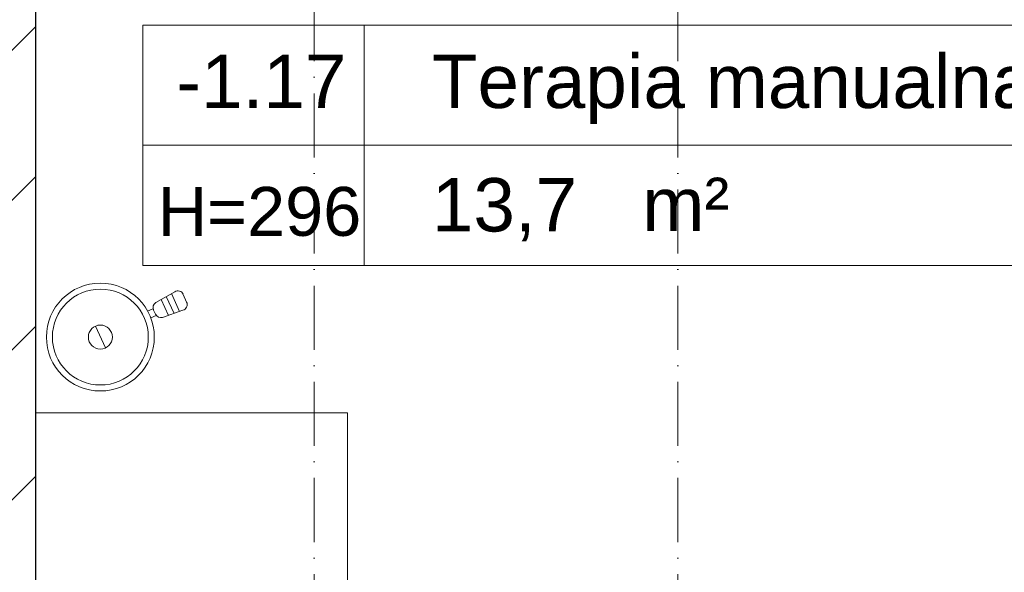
# Model space of a CAD drawing. Header units: millimetres. Extents: x 26866 to 1024070, y -428191 to 408885.
# Tile 241 of 248: x 202540 to 204752, y 399491 to 400734. Entities that reach past the tile are written whole.
import ezdxf

# ---------------------------------------------------------------- set-up
doc = ezdxf.new("R2010")
doc.units = ezdxf.units.MM
doc.header["$LTSCALE"] = 2
doc.linetypes.add('ACAD_ISO10W100', pattern=[18, 12, -3, 0, -3])
for name, color, linetype, lineweight in [('0_OPIS', 7, 'Continuous', 13), ('3DPLAN_A_TABELKA POMIESZCZEŃ', 7, 'Continuous', 0), ('A_TXT', 7, 'Continuous', 0)]:
    doc.layers.add(name, color=color, linetype=linetype, lineweight=lineweight)
for name, color, linetype in [('3DPLAN_A_KRESKOWANIE 1', 253, 'Continuous'), ('3DPLAN_A_OPIS', 8, 'Continuous'), ('3DPLAN_A_POMIESZCZENIE NUMER', 100, 'Continuous'), ('3DPLAN_K_NOŚNA', 7, 'Continuous'), ('A_POMIESZCZENIE OPIS', 100, 'Continuous')]:
    doc.layers.add(name, color=color, linetype=linetype)
doc.layers.add('FURNITURE ZD 1 500', color=7, linetype='Continuous', lineweight=13, true_color=0x9fa8a5)
doc.styles.add('ARIAL', font='arial.ttf')
pattern_1 = [(45, (23044.838, -26883.88), (-16.83798, 16.83798), [])]

# ---------------------------------------------------------------- blocks, each defined once
blk = doc.blocks.new('tabelka dla tp')
at = {"layer": '3DPLAN_A_TABELKA POMIESZCZEŃ'}
for p, q in [((49.7, 54), (49.7, 0)), ((0, 27), (243.13, 27))]:
    blk.add_line(p, q, dxfattribs=at)
blk.add_lwpolyline([(0, 54), (243.13, 54), (243.13, 0), (0, 0)], close=True, dxfattribs=at)
at = {"layer": '3DPLAN_A_POMIESZCZENIE NUMER', "color": 7, "style": 'ARIAL'}
blk.add_attdef('NUMER', (2.23, 35.39), '', height=12, dxfattribs=at)
at = {"layer": 'A_POMIESZCZENIE OPIS', "insert": (112.2, 19.75), "char_height": 12, "width": 36.4122, "attachment_point": 1, "style": 'ARIAL'}
blk.add_mtext('{\\C7;m²}', dxfattribs=at)
at = {"layer": 'A_POMIESZCZENIE OPIS', "color": 7, "style": 'ARIAL'}
for tag, p in [('NAZWA', (51.73, 35.39)), ('POWIERZCHNIA', (51.06, 7.24))]:
    blk.add_attdef(tag, p, '', height=12, dxfattribs=at)
blk = doc.blocks.new('31380106')
blk.add_line((-0.02, 0), (0.02, 0))
for radius in [0.09, 0.08, 0.02]:
    blk.add_circle((0, 0), radius)
blk = doc.blocks.new('kondygnacja -1')
at = {"layer": '3DPLAN_A_KRESKOWANIE 1'}
h = blk.add_hatch(dxfattribs=at)
h.set_pattern_fill('ANSI31', color=256, scale=7.5, style=0)
h.set_pattern_definition(pattern_1)
h.paths.add_polyline_path([(31677.49, -24430.84), (30214.87, -24430.84), (30214.87, -24470.84), (30429.61, -24470.84), (30429.61, -24477.84), (30447.61, -24477.84), (30447.61, -24818.84), (30476.61, -24818.84), (30476.61, -24470.84), (31012.61, -24470.84), (31012.61, -24478.84), (31079.61, -24478.84), (31079.61, -24470.84), (31638.61, -24470.84), (31638.61, -25036.84), (31079.61, -25036.84), (31079.61, -25028.84), (31012.61, -25028.84), (31012.61, -25036.84), (30611.38, -25036.84), (30611.38, -25072.84), (31023.61, -25072.84), (31034.61, -25082.84), (31034.61, -25330.84), (31023.61, -25340.84), (30831.4, -25340.84, -0.038531), (30832.58, -25356.18), (30832.58, -25371.84), (31079.61, -25371.84), (31079.61, -25072.84), (31638.61, -25072.84), (31638.61, -25943.84), (30832.58, -25943.84), (30832.58, -26009.84), (31677.49, -26009.84)])
h.paths.add_polyline_path([(30682.61, -26009.84), (30832.58, -26009.84), (30832.58, -25943.84), (30760.61, -25943.84), (30760.61, -25454.67), (30735.61, -25464.58), (30735.61, -25943.84), (30682.61, -25943.84)])
h.paths.add_polyline_path([(30679.61, -25371.84), (30735.61, -25371.84), (30735.61, -25464.58), (30760.61, -25454.67), (30760.61, -25371.84), (30832.58, -25371.84), (30832.58, -25356.18, 0.038531), (30831.4, -25340.84), (30679.61, -25340.84)])
h.paths.add_polyline_path([(30355.83, -25371.84), (30425.61, -25371.84), (30425.61, -25379.84), (30463.61, -25379.84), (30463.61, -25424.74), (30471.61, -25424.74), (30471.61, -25395.84), (30533.61, -25395.84), (30533.61, -25371.84), (30576.61, -25371.84), (30576.61, -25341.84), (30472.61, -25341.84), (30472.61, -25326.84), (30427.61, -25326.84), (30427.61, -25341.84), (30355.83, -25341.84)])
h.paths.add_polyline_path([(30456.61, -25936.84), (30425.61, -25936.84), (30425.61, -25945.84), (30380.61, -25945.84), (30380.61, -26009.84), (30512.61, -26009.84), (30512.61, -25943.84), (30466.61, -25943.84), (30466.61, -25712.84), (30456.61, -25712.84)])
h.paths.add_polyline_path([(28888.61, -25941.84), (28888.61, -26009.84), (29013.61, -26009.84), (29013.61, -25941.84)])
h.paths.add_polyline_path([(28591.17, -26009.84), (28591.17, -25944.84), (28547.61, -25944.84), (28547.61, -26009.84)])
h.paths.add_polyline_path([(28624.61, -25870.53), (28654.8, -25870.53), (28654.8, -25924.53), (28624.61, -25924.53), (28624.61, -25944.84), (28591.17, -25944.84), (28591.17, -26009.84), (28713.61, -26009.84), (28713.61, -25941.84), (28672.61, -25941.84), (28672.61, -25932.84), (28657.61, -25932.84), (28657.61, -25716.84), (28624.61, -25716.84)])
h.paths.add_polyline_path([(28372.61, -25944.84), (28328.61, -25944.84), (28328.61, -25907.84), (28282.61, -25907.84), (28282.61, -25944.84), (28248.61, -25944.84), (28248.61, -26009.84), (28372.61, -26009.84)])
h.paths.add_polyline_path([(28092.61, -25563.84), (28054.61, -25563.84), (28054.61, -25383.84), (28067.6, -25383.84), (28067.61, -25375.84), (28340.61, -25375.84), (28340.61, -25341.84), (28070.61, -25341.84), (28070.61, -25332.84), (28030.61, -25332.84), (28030.61, -25395.6), (28048.71, -25395.6), (28048.71, -25449.6), (28030.61, -25449.6), (28030.61, -26009.84), (28073.61, -26009.84), (28073.61, -25944.84), (28054.61, -25944.84), (28054.61, -25668.84), (28092.61, -25668.84)])
h.paths.add_polyline_path([(27949.61, -25495.75), (27949.61, -25507.75), (27983.29, -25507.75), (27983.29, -25521.75), (27949.61, -25521.75), (27949.61, -25531.84), (27999.61, -25531.84), (27999.61, -25934.84), (27982.61, -25934.84), (27982.61, -25942.84), (27947.61, -25942.84), (27947.61, -26009.84), (28026.62, -26009.84), (28026.62, -25449.6), (27999.61, -25449.6), (27999.61, -25463.84), (27949.61, -25463.84), (27949.61, -25481.75), (27983.29, -25481.75), (27983.29, -25495.75)])
h.paths.add_polyline_path([(27982.61, -25361.84), (27952.61, -25361.84), (27952.61, -25332.84), (28026.62, -25332.84), (28026.62, -25395.6), (27999.61, -25395.6), (27999.61, -25377.84), (27982.61, -25377.84)])
h.paths.add_polyline_path([(26818.61, -25892.84), (26781.49, -25892.84), (26781.49, -26009.84), (26894.54, -26009.84), (26894.54, -25942.84), (26830.61, -25942.84), (26830.61, -25930.84), (26818.61, -25930.84)])
h.paths.add_polyline_path([(26894.54, -26009.84), (27115.94, -26009.84), (27115.94, -25942.84), (26894.54, -25942.84)])
h.paths.add_polyline_path([(27115.94, -25942.84), (27115.94, -26009.84), (27466.61, -26009.84), (27466.61, -25942.84), (27427.61, -25942.84), (27427.61, -25933.84), (27384.61, -25933.84), (27384.61, -25942.84)])
h.paths.add_polyline_path([(27641.61, -25942.84), (27641.61, -26009.84), (27802.61, -26009.84), (27802.61, -25942.84)])
h.paths.add_polyline_path([(30621.1, -25040.47), (30688.37, -25040.47), (30688.37, -25072.87), (30621.1, -25072.87)], flags=24)
h = blk.add_hatch(dxfattribs=at)
h.set_pattern_fill('ANSI31', color=256, scale=7.5, style=0)
h.set_pattern_definition(pattern_1)
h.paths.add_polyline_path([(29010.61, -24430.84), (28888.61, -24430.84), (28888.61, -24472.84), (29010.61, -24472.84)])
h.paths.add_polyline_path([(29275.57, -25037.84), (29257.61, -25037.84), (29257.61, -24471.84), (29273.61, -24471.84), (29273.61, -24468.84), (29303.61, -24468.84), (29303.61, -24430.84), (29185.61, -24430.84), (29185.61, -24471.84), (29228.61, -24471.84), (29228.61, -25049.84), (29175.02, -25049.84), (29175.02, -25053.06, 0.060091), (29177.89, -25076.84), (29272.38, -25076.84)])
h.paths.add_polyline_path([(29273.61, -25072.84), (29380.61, -25072.84), (29380.61, -25037.84), (29275.57, -25037.84), (29272.38, -25076.84), (29273.61, -25076.84)])
h.paths.add_polyline_path([(29498.61, -25037.84), (29480.61, -25037.84), (29480.61, -25072.84), (29708.61, -25072.84), (29708.61, -25039.85), (29536.61, -25039.85), (29536.61, -24939.85), (29498.61, -24939.85)])
h.paths.add_polyline_path([(29566.61, -24430.84), (29473.61, -24430.84), (29473.61, -24468.84), (29498.61, -24468.84), (29498.61, -24727.87), (29524.78, -24727.87), (29524.78, -24781.87), (29498.61, -24781.87), (29498.61, -24826.85), (29536.61, -24826.85), (29536.61, -24470.85), (29566.61, -24470.85)])
h.paths.add_polyline_path([(29736.61, -24430.84), (29736.61, -24470.85), (29828.61, -24470.85), (29828.61, -24472.85), (29873.61, -24472.85), (29873.61, -24470.85), (30016.87, -24470.85), (30016.87, -24430.84)])
h.paths.add_polyline_path([(30016.87, -24470.85), (30112.84, -24470.85), (30112.84, -24430.84), (30016.87, -24430.84)])
h.paths.add_polyline_path([(29864.61, -25141.84), (29835.61, -25141.84), (29835.61, -25153.06), (29864.61, -25153.06)])
h.paths.add_polyline_path([(29864.61, -25087.84), (29880.61, -25069.84), (30213.45, -25069.84, 0.042168), (30214.87, -25053.06), (30214.87, -25041.84), (30178.61, -25041.84), (30178.61, -24470.84), (30214.87, -24470.84), (30214.87, -24430.84), (30112.84, -24430.84), (30112.84, -24470.85), (30115.61, -24470.85), (30115.61, -24477.85), (30159.61, -24477.85), (30159.61, -25039.85), (29899.61, -25039.85), (29899.61, -25026.85), (29826.61, -25026.85), (29826.61, -25039.85), (29803.61, -25039.85), (29803.61, -25072.84), (29819.61, -25072.84), (29835.61, -25088.84), (29835.61, -25153.06), (29864.61, -25153.06)])
h.paths.add_polyline_path([(29463.61, -25369.84), (29509.61, -25369.84), (29509.61, -25408.84), (29538.61, -25408.84), (29538.61, -25366.84), (29765.61, -25366.84), (29765.61, -25448.84), (29937.61, -25448.84), (29937.61, -25366.84), (30091.06, -25366.84), (30091.06, -25356.18, -0.035999), (30092.09, -25341.84), (29880.61, -25341.84), (29864.61, -25325.84), (29864.61, -25261.84), (29835.61, -25261.84), (29835.61, -25325.84), (29819.61, -25341.84), (29463.61, -25341.84)])
h.paths.add_polyline_path([(30252.83, -25342.15), (30252.83, -25341.84), (30092.09, -25341.84, 0.035999), (30091.06, -25356.18), (30091.06, -25366.84), (30152.61, -25366.84), (30152.61, -25937.84), (30091.06, -25937.84), (30091.06, -26009.84), (30210.61, -26009.84), (30210.61, -25945.84), (30180.61, -25945.84), (30180.61, -25371.84), (30252.83, -25371.84), (30252.83, -25350.58), (30252.33, -25350.58), (30252.33, -25342.15)])
h.paths.add_polyline_path([(30081.99, -25665.13), (30231.69, -25665.13), (30231.69, -25700.22), (30081.99, -25700.22)], flags=9)
h.paths.add_polyline_path([(29875.61, -25931.84), (29829.61, -25931.84), (29829.61, -25937.84), (29781.61, -25937.84), (29781.61, -26009.84), (29917.61, -26009.84), (29917.61, -25937.84), (29875.61, -25937.84)])
h.paths.add_polyline_path([(29611.61, -26009.84), (29611.61, -25937.84), (29538.61, -25937.84), (29538.61, -25683.8), (29507.61, -25683.8), (29507.61, -25943.84), (29482.61, -25943.84), (29482.61, -26009.84)])
h.paths.add_polyline_path([(29282.81, -25653.75), (29568.72, -25653.75), (29568.72, -25738.67), (29282.81, -25738.67)], flags=9)
h.paths.add_polyline_path([(29479.61, -25623.84), (29507.61, -25623.84), (29507.61, -25683.8), (29538.61, -25683.8), (29538.61, -25498.84), (29509.61, -25498.84), (29509.61, -25608.84), (29479.61, -25608.84)])
h.paths.add_polyline_path([(29389.61, -25608.84), (29262.17, -25608.84), (29262.17, -25623.84), (29389.61, -25623.84)])
h.paths.add_polyline_path([(29312.61, -25943.84), (29275.61, -25943.84), (29275.61, -25936.84), (29262.17, -25936.84), (29262.17, -26009.84), (29312.61, -26009.84)])
h.paths.add_polyline_path([(29188.61, -26009.84), (29262.17, -26009.84), (29262.17, -25936.84), (29256.61, -25936.84), (29256.61, -25683.8), (29227.61, -25683.8), (29227.61, -25941.84), (29188.61, -25941.84)])
h.paths.add_polyline_path([(29227.61, -25683.8), (29256.61, -25683.8), (29256.61, -25623.84), (29262.17, -25623.84), (29262.17, -25608.84), (29259.61, -25608.84), (29259.61, -25369.84), (29262.17, -25369.84), (29262.17, -25356.18, 0.056395), (29259.64, -25333.84), (29224.61, -25333.84), (29224.61, -25341.84), (29157.61, -25341.84), (29157.61, -25371.84), (29227.61, -25371.84)])
h.paths.add_polyline_path([(29373.61, -25341.84), (29270.61, -25341.84), (29270.61, -25333.84), (29259.64, -25333.84, -0.056395), (29262.17, -25356.18), (29262.17, -25369.84), (29373.61, -25369.84)])
h.paths.add_polyline_path([(30170.11, -24767), (30186.53, -24767), (30186.53, -24787), (30170.11, -24787)], flags=24)
h.paths.add_polyline_path([(29566.12, -25338.58), (29633.39, -25338.58), (29633.39, -25370.98), (29566.12, -25370.98)], flags=24)
h.paths.add_polyline_path([(29957.21, -25338.58), (30024.48, -25338.58), (30024.48, -25370.98), (29957.21, -25370.98)], flags=24)
h.paths.add_polyline_path([(30179.86, -25902.33), (30243.82, -25902.33), (30243.82, -25910.46), (30179.86, -25910.46)], flags=24)
at = {"layer": '3DPLAN_K_NOŚNA'}
blk.add_line((29257.61, -25032.84), (29257.61, -24471.84), dxfattribs=at)
at = {"layer": 'A_TXT', "linetype": 'ACAD_ISO10W100', "ltscale": 0.6}
for p, q in [((29320.12, -24138.12), (29320.12, -25214.73)), ((29401.86, -24138.12), (29401.86, -24951.46))]:
    blk.add_line(p, q, dxfattribs=at)
at = {"layer": 'FURNITURE ZD 1 500'}
for p, q in [((29288.83, -24787.79), (29284.62, -24790.2)), ((29285.78, -24789.53), (29287.41, -24793.09)), ((29286.94, -24788.86), (29288.67, -24792.65)), ((29288.1, -24788.19), (29289.93, -24792.21)), ((29291.51, -24790.12), (29290.71, -24788.37)), ((29282.74, -24792.15), (29283.95, -24791.6)), ((29283.43, -24793.66), (29284.64, -24793.11)), ((29284.08, -24791.89), (29284.51, -24792.82)), ((29286.09, -24793.54), (29290.67, -24791.95)), ((29257.61, -24815.02), (29327.61, -24815.02)), ((29257.61, -24937.02), (29257.61, -24815.02)), ((29327.61, -24937.02), (29327.61, -24815.02))]:
    blk.add_line(p, q, dxfattribs=at)
for centre, start, end in [((29289.54, -24788.91), 24.5387, 122.6688), ((29285.29, -24791.34), 122.6688, 204.5387), ((29290.3, -24790.67), 286.4086, 24.5387), ((29285.72, -24792.27), 204.5387, 286.4086)]:
    blk.add_arc(centre, 1.33, start, end, dxfattribs=at)
at = {"layer": '3DPLAN_A_TABELKA POMIESZCZEŃ', "ltscale": 0.5}
ref = blk.add_blockref('tabelka dla tp', (29281.65, -24781.87), dxfattribs=at)
ref.add_attrib('NUMER', '-1.17', (29289.17, -24746.49), dxfattribs={"layer": '3DPLAN_A_POMIESZCZENIE NUMER', "color": 0, "height": 12, "style": 'ARIAL'})
ref.add_attrib('NAZWA', 'Terapia manualna', (29346.6, -24746.49), dxfattribs={"layer": 'A_POMIESZCZENIE OPIS', "color": 0, "height": 12, "style": 'ARIAL'})
ref.add_attrib('POWIERZCHNIA', '13,7', (29346.6, -24774.24), dxfattribs={"layer": 'A_POMIESZCZENIE OPIS', "color": 0, "height": 12, "style": 'ARIAL'})
at = {"layer": 'FURNITURE ZD 1 500', "xscale": -134.6710823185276, "yscale": 134.6710823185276, "zscale": 134.6710823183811, "rotation": 114.5386966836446}
blk.add_blockref('31380106', (29272.13, -24797.97), dxfattribs=at)
at = {"layer": '3DPLAN_A_OPIS', "color": 1, "lineweight": 30, "style": 'ARIAL'}
for tag, p in [('PRZESUNIĘCIE_WEJŚCIA', (27655.16, -24535.33)), ('WYŁĄCZONE', (27007.18, -24723.98)), ('Z_OPRACOWANIA', (26996.84, -24746.42)), ('WYŁĄCZONE', (30803.05, -24760.87)), ('Z_OPRACOWANIA', (30792.71, -24783.3)), ('WYŁĄCZONE', (28894.9, -24826.59)), ('Z_OPRACOWANIA', (28884.56, -24849.03)), ('POWIĘKSZENIE_WEJŚCIA', (28313.68, -25144.41)), ('POWIĘKSZENIE_WEJŚCIA', (29600.62, -25191.36)), ('POWIĘKSZENIE_WEJŚCIA', (28011.45, -25235.42)), ('WYŁĄCZONE', (29754.42, -25678.17)), ('Z_OPRACOWANIA', (29744.08, -25700.6)), ('WYJŚCIE_EWAKUACYJNE', (27763.79, -26106.07))]:
    blk.add_attdef(tag, p, '', height=12, dxfattribs=at)
at = {"layer": '3DPLAN_A_OPIS', "color": 0, "lineweight": 30, "style": 'ARIAL'}
for tag, p in [('UGUL_1', (29350.3, -24586.01)), ('UGUL_2', (29622.92, -24586.01)), ('UGUL_3', (29833.15, -24586.01))]:
    blk.add_attdef(tag, p, '', height=12, dxfattribs=at)
at = {"layer": '3DPLAN_A_TABELKA POMIESZCZEŃ', "color": 7, "ltscale": 0.5, "insert": (29285.02, -24764.22), "char_height": 11, "width": 59.2068, "attachment_point": 1, "style": 'ARIAL'}
blk.add_mtext('H=296', dxfattribs=at)
at = {"layer": '3DPLAN_A_TABELKA POMIESZCZEŃ', "ltscale": 0.5, "style": 'ARIAL'}
for tag, p in [('KURTYNA', (27861.91, -26064.85)), ('POWIETRZNA', (27861.91, -26084.56))]:
    blk.add_attdef(tag, p, '', height=12, dxfattribs=at)

msp = doc.modelspace()

# ---------------------------------------------------------------- block references
at = {"layer": '0_OPIS', "xscale": 10, "yscale": 10, "zscale": 10}
msp.add_blockref('kondygnacja -1', (-90000, 648000), dxfattribs=at)

doc.saveas('drawing.dxf')
